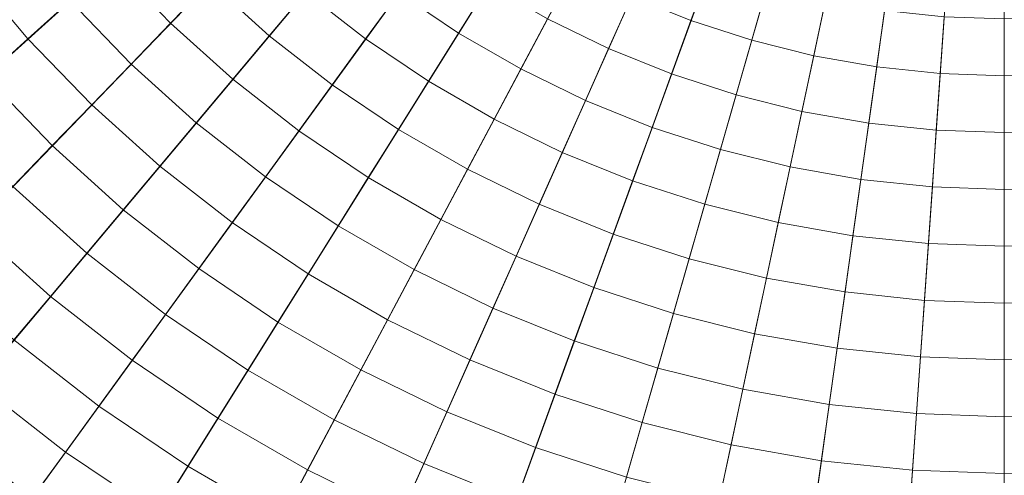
# Model space of a CAD drawing. Header units: centimetres. Extents: x -3.03 to 4.16, y -5.77 to 1.42.
# Tile 212 of 256: x 0.06 to 0.57, y -2.85 to -2.62. Entities that reach past the tile are written whole.
import ezdxf

# ---------------------------------------------------------------- set-up
doc = ezdxf.new("R2010")
doc.units = ezdxf.units.CM
doc.header["$LTSCALE"] = 2.54
doc.layers.add('Lucido design-1', color=7, linetype='Continuous')

# ---------------------------------------------------------------- blocks, each defined once
blk = doc.blocks.new('Gruppo-1')
at = {"color": 142, "linetype": 'Continuous', "lineweight": 9}
for points in [[(-0.22253, -2.79148, 36.24157), (-0.17768, -2.84492, 36.24157), (0.56504, -2.17617, 36.24157), (-0.22253, -2.79148, 36.24157)], [(0.56504, -2.17617, 37.14882), (-0.17768, -2.84492, 37.14882), (-0.22253, -2.79148, 37.14882), (0.56504, -2.17617, 37.14882)], [(-0.17768, -2.84492, 36.24157), (-0.12923, -2.8951, 36.24157), (0.56504, -2.17617, 36.24157), (-0.17768, -2.84492, 36.24157)], [(0.56504, -2.17617, 37.14882), (-0.12923, -2.8951, 37.14882), (-0.17768, -2.84492, 37.14882), (0.56504, -2.17617, 37.14882)], [(-0.12923, -2.8951, 36.24157), (-0.07738, -2.94178, 36.24157), (0.56504, -2.17617, 36.24157), (-0.12923, -2.8951, 36.24157)], [(0.56504, -2.17617, 37.14882), (-0.07738, -2.94178, 37.14882), (-0.12923, -2.8951, 37.14882), (0.56504, -2.17617, 37.14882)], [(-0.07738, -2.94178, 36.24157), (-0.02241, -2.98473, 36.24157), (0.56504, -2.17617, 36.24157), (-0.07738, -2.94178, 36.24157)], [(0.56504, -2.17617, 37.14882), (-0.02241, -2.98473, 37.14882), (-0.07738, -2.94178, 37.14882), (0.56504, -2.17617, 37.14882)], [(-0.02241, -2.98473, 36.24157), (0.03542, -3.02374, 36.24157), (0.56504, -2.17617, 36.24157), (-0.02241, -2.98473, 36.24157)], [(0.56504, -2.17617, 37.14882), (0.03542, -3.02374, 37.14882), (-0.02241, -2.98473, 37.14882), (0.56504, -2.17617, 37.14882)], [(0.03542, -3.02374, 36.24157), (0.09583, -3.05862, 36.24157), (0.56504, -2.17617, 36.24157), (0.03542, -3.02374, 36.24157)], [(0.56504, -2.17617, 37.14882), (0.09583, -3.05862, 37.14882), (0.03542, -3.02374, 37.14882), (0.56504, -2.17617, 37.14882)], [(0.09583, -3.05862, 36.24157), (0.15853, -3.0892, 36.24157), (0.56504, -2.17617, 36.24157), (0.09583, -3.05862, 36.24157)], [(0.56504, -2.17617, 37.14882), (0.15853, -3.0892, 37.14882), (0.09583, -3.05862, 37.14882), (0.56504, -2.17617, 37.14882)], [(0.15853, -3.0892, 36.24157), (0.22321, -3.11533, 36.24157), (0.56504, -2.17617, 36.24157), (0.15853, -3.0892, 36.24157)], [(0.56504, -2.17617, 37.14882), (0.22321, -3.11533, 37.14882), (0.15853, -3.0892, 37.14882), (0.56504, -2.17617, 37.14882)], [(0.22321, -3.11533, 36.24157), (0.28956, -3.13689, 36.24157), (0.56504, -2.17617, 36.24157), (0.22321, -3.11533, 36.24157)], [(0.56504, -2.17617, 37.14882), (0.28956, -3.13689, 37.14882), (0.22321, -3.11533, 37.14882), (0.56504, -2.17617, 37.14882)], [(0.28956, -3.13689, 36.24157), (0.35725, -3.15377, 36.24157), (0.56504, -2.17617, 36.24157), (0.28956, -3.13689, 36.24157)], [(0.56504, -2.17617, 37.14882), (0.35725, -3.15377, 37.14882), (0.28956, -3.13689, 37.14882), (0.56504, -2.17617, 37.14882)], [(0.35725, -3.15377, 36.24157), (0.42595, -3.16588, 36.24157), (0.56504, -2.17617, 36.24157), (0.35725, -3.15377, 36.24157)], [(0.56504, -2.17617, 37.14882), (0.42595, -3.16588, 37.14882), (0.35725, -3.15377, 37.14882), (0.56504, -2.17617, 37.14882)], [(0.42595, -3.16588, 36.24157), (0.49532, -3.17317, 36.24157), (0.56504, -2.17617, 36.24157), (0.42595, -3.16588, 36.24157)], [(0.56504, -2.17617, 37.14882), (0.49532, -3.17317, 37.14882), (0.42595, -3.16588, 37.14882), (0.56504, -2.17617, 37.14882)], [(0.49532, -3.17317, 36.24157), (0.56504, -3.17561, 36.24157), (0.56504, -2.17617, 36.24157), (0.49532, -3.17317, 36.24157)], [(0.56504, -2.17617, 37.14882), (0.56504, -3.17561, 37.14882), (0.49532, -3.17317, 37.14882), (0.56504, -2.17617, 37.14882)], [(0.56504, -3.17561, 36.24157), (0.56504, -2.17617, 36.24157), (0.56504, -2.17617, 36.24157), (0.56504, -3.17561, 36.24157)], [(0.56504, -3.17561, 36.24157), (0.63476, -3.17317, 36.24157), (0.56504, -2.17617, 36.24157), (0.56504, -3.17561, 36.24157)], [(0.56504, -2.17617, 37.14882), (0.56504, -3.17561, 37.14882), (0.56504, -3.17561, 37.14882), (0.56504, -2.17617, 37.14882)], [(0.56504, -2.17617, 37.14882), (0.63476, -3.17317, 37.14882), (0.56504, -3.17561, 37.14882), (0.56504, -2.17617, 37.14882)]]:
    blk.add_polyline3d(points, dxfattribs=at)
for points in [[(-3.01387, -2.55233, 37.14766), (-2.97891, -2.80107, 37.14766), (0.56291, -2.17655, 37.14766), (0.56289, -2.1764, 37.14766)], [(-2.97891, -2.80107, 37.14766), (-2.92669, -3.04676, 37.14766), (0.56294, -2.17669, 37.14766), (0.56291, -2.17655, 37.14766)], [(-2.92669, -3.04676, 37.14766), (-2.85746, -3.28821, 37.14766), (0.56298, -2.17684, 37.14766), (0.56294, -2.17669, 37.14766)], [(-2.85746, -3.28821, 37.14766), (-2.77155, -3.52424, 37.14766), (0.56304, -2.17698, 37.14766), (0.56298, -2.17684, 37.14766)], [(-2.77155, -3.52424, 37.14766), (-2.66938, -3.7537, 37.14766), (0.5631, -2.17712, 37.14766), (0.56304, -2.17698, 37.14766)], [(-2.66938, -3.7537, 37.14766), (-2.55146, -3.97548, 37.14766), (0.56317, -2.17725, 37.14766), (0.5631, -2.17712, 37.14766)], [(-2.55146, -3.97548, 37.14766), (-2.41836, -4.1885, 37.14766), (0.56325, -2.17738, 37.14766), (0.56317, -2.17725, 37.14766)], [(-2.41836, -4.1885, 37.14766), (-2.27072, -4.39171, 37.14766), (0.56334, -2.1775, 37.14766), (0.56325, -2.17738, 37.14766)], [(-2.27072, -4.39171, 37.14766), (-2.10926, -4.58412, 37.14766), (0.56343, -2.17762, 37.14766), (0.56334, -2.1775, 37.14766)], [(-2.10926, -4.58412, 37.14766), (-1.93478, -4.76481, 37.14766), (0.56354, -2.17773, 37.14766), (0.56343, -2.17762, 37.14766)], [(-1.93478, -4.76481, 37.14766), (-1.74811, -4.93288, 37.14766), (0.56365, -2.17783, 37.14766), (0.56354, -2.17773, 37.14766)], [(-1.74811, -4.93288, 37.14766), (-1.55018, -5.08752, 37.14766), (0.56377, -2.17792, 37.14766), (0.56365, -2.17783, 37.14766)], [(-1.55018, -5.08752, 37.14766), (-1.34194, -5.22798, 37.14766), (0.56389, -2.178, 37.14766), (0.56377, -2.17792, 37.14766)], [(-1.34194, -5.22798, 37.14766), (-1.12441, -5.35357, 37.14766), (0.56403, -2.17808, 37.14766), (0.56389, -2.178, 37.14766)], [(-1.12441, -5.35357, 37.14766), (-0.89865, -5.46368, 37.14766), (0.56416, -2.17815, 37.14766), (0.56403, -2.17808, 37.14766)], [(-0.89865, -5.46368, 37.14766), (-0.66576, -5.55777, 37.14766), (0.5643, -2.1782, 37.14766), (0.56416, -2.17815, 37.14766)], [(-0.66576, -5.55777, 37.14766), (-0.42688, -5.63539, 37.14766), (0.56444, -2.17825, 37.14766), (0.5643, -2.1782, 37.14766)], [(-0.42688, -5.63539, 37.14766), (-0.18316, -5.69616, 37.14766), (0.56459, -2.17828, 37.14766), (0.56444, -2.17825, 37.14766)], [(-0.18316, -5.69616, 37.14766), (0.06421, -5.73977, 37.14766), (0.56474, -2.17831, 37.14766), (0.56459, -2.17828, 37.14766)], [(0.06421, -5.73977, 37.14766), (0.31401, -5.76603, 37.14766), (0.56489, -2.17833, 37.14766), (0.56474, -2.17831, 37.14766)], [(0.31401, -5.76603, 37.14766), (0.56504, -5.7748, 37.14766), (0.56504, -2.17833, 37.14766), (0.56489, -2.17833, 37.14766)], [(0.56504, -5.7748, 37.14766), (0.56504, -2.17833, 37.14766), (0.56504, -2.17833, 37.14766)], [(0.56504, -5.7748, 37.14766), (0.81607, -5.76603, 37.14766), (0.56519, -2.17833, 37.14766), (0.56504, -2.17833, 37.14766)], [(0.13052, -2.56741, 38.22617), (0.15887, -2.59677, 38.22617), (0.13869, -2.61767, 38.22352), (0.10893, -2.58685, 38.22352)], [(0.0585, -2.57192, 38.22078), (0.08734, -2.60629, 38.22078), (0.06576, -2.62572, 38.21793), (0.03562, -2.5898, 38.21793)], [(0.17906, -2.57586, 38.22871), (0.20788, -2.60181, 38.22871), (0.1892, -2.62408, 38.22617), (0.15887, -2.59677, 38.22617)], [(0.38636, -2.57749, 38.23789), (0.41479, -2.58897, 38.23789), (0.40484, -2.61632, 38.23574), (0.37453, -2.60407, 38.23574)], [(0.22657, -2.57954, 38.23116), (0.25553, -2.60217, 38.23116), (0.23844, -2.62569, 38.22871), (0.20788, -2.60181, 38.22871)], [(0.27263, -2.57864, 38.2335), (0.30141, -2.59806, 38.2335), (0.286, -2.62272, 38.23116), (0.25553, -2.60217, 38.23116)], [(0.10893, -2.58685, 38.22352), (0.13869, -2.61767, 38.22352), (0.11851, -2.63857, 38.22078), (0.08734, -2.60629, 38.22078)], [(0.03562, -2.5898, 38.21793), (0.06576, -2.62572, 38.21793), (0.04419, -2.64514, 38.21498), (0.01275, -2.60767, 38.21498)], [(0.34514, -2.58974, 38.23574), (0.37453, -2.60407, 38.23574), (0.3627, -2.63064, 38.2335), (0.33149, -2.61542, 38.2335)], [(0.41479, -2.58897, 38.23789), (0.44395, -2.59845, 38.23789), (0.43593, -2.62642, 38.23574), (0.40484, -2.61632, 38.23574)], [(0.15887, -2.59677, 38.22617), (0.1892, -2.62408, 38.22617), (0.17052, -2.64634, 38.22352), (0.13869, -2.61767, 38.22352)], [(0.30141, -2.59806, 38.2335), (0.33149, -2.61542, 38.2335), (0.31783, -2.6411, 38.23116), (0.286, -2.62272, 38.23116)], [(0.44395, -2.59845, 38.23789), (0.47371, -2.60587, 38.23789), (0.46766, -2.63433, 38.23574), (0.43593, -2.62642, 38.23574)], [(0.20788, -2.60181, 38.22871), (0.23844, -2.62569, 38.22871), (0.22136, -2.6492, 38.22617), (0.1892, -2.62408, 38.22617)], [(0.25553, -2.60217, 38.23116), (0.286, -2.62272, 38.23116), (0.2706, -2.64738, 38.22871), (0.23844, -2.62569, 38.22871)], [(0.08734, -2.60629, 38.22078), (0.11851, -2.63857, 38.22078), (0.09834, -2.65945, 38.21793), (0.06576, -2.62572, 38.21793)], [(0.37453, -2.60407, 38.23574), (0.40484, -2.61632, 38.23574), (0.39489, -2.64365, 38.2335), (0.3627, -2.63064, 38.2335)], [(0.47371, -2.60587, 38.23789), (0.5039, -2.61119, 38.23789), (0.49985, -2.64, 38.23574), (0.46766, -2.63433, 38.23574)], [(0.5039, -2.61119, 38.23789), (0.5344, -2.6144, 38.23789), (0.53237, -2.64342, 38.23574), (0.49985, -2.64, 38.23574)], [(0.13869, -2.61767, 38.22352), (0.17052, -2.64634, 38.22352), (0.15185, -2.66859, 38.22078), (0.11851, -2.63857, 38.22078)], [(0.33149, -2.61542, 38.2335), (0.3627, -2.63064, 38.2335), (0.35087, -2.65721, 38.23116), (0.31783, -2.6411, 38.23116)], [(0.40484, -2.61632, 38.23574), (0.43593, -2.62642, 38.23574), (0.42792, -2.65438, 38.2335), (0.39489, -2.64365, 38.2335)], [(0.5344, -2.6144, 38.23789), (0.56504, -2.61547, 38.23789), (0.56504, -2.64456, 38.23574), (0.53237, -2.64342, 38.23574)], [(0.56504, -2.61547, 38.23789), (0.59568, -2.6144, 38.23789), (0.59771, -2.64342, 38.23574), (0.56504, -2.64456, 38.23574)], [(0.56504, -2.61547, 38.23789), (0.56504, -2.64456, 38.23574), (0.56504, -2.64456, 38.23574)], [(0.286, -2.62272, 38.23116), (0.31783, -2.6411, 38.23116), (0.30418, -2.66677, 38.22871), (0.2706, -2.64738, 38.22871)], [(0.06576, -2.62572, 38.21793), (0.09834, -2.65945, 38.21793), (0.07818, -2.68033, 38.21498), (0.04419, -2.64514, 38.21498)], [(0.1892, -2.62408, 38.22617), (0.22136, -2.6492, 38.22617), (0.20428, -2.67271, 38.22352), (0.17052, -2.64634, 38.22352)], [(0.23844, -2.62569, 38.22871), (0.2706, -2.64738, 38.22871), (0.2552, -2.67203, 38.22617), (0.22136, -2.6492, 38.22617)], [(0.43593, -2.62642, 38.23574), (0.46766, -2.63433, 38.23574), (0.46161, -2.66278, 38.2335), (0.42792, -2.65438, 38.2335)], [(0.3627, -2.63064, 38.2335), (0.39489, -2.64365, 38.2335), (0.38494, -2.67098, 38.23116), (0.35087, -2.65721, 38.23116)], [(0.11851, -2.63857, 38.22078), (0.15185, -2.66859, 38.22078), (0.13319, -2.69083, 38.21793), (0.09834, -2.65945, 38.21793)], [(0.46766, -2.63433, 38.23574), (0.49985, -2.64, 38.23574), (0.4958, -2.66881, 38.2335), (0.46161, -2.66278, 38.2335)], [(0.31783, -2.6411, 38.23116), (0.35087, -2.65721, 38.23116), (0.33904, -2.68377, 38.22871), (0.30418, -2.66677, 38.22871)], [(0.39489, -2.64365, 38.2335), (0.42792, -2.65438, 38.2335), (0.4199, -2.68234, 38.23116), (0.38494, -2.67098, 38.23116)], [(0.49985, -2.64, 38.23574), (0.53237, -2.64342, 38.23574), (0.53034, -2.67244, 38.2335), (0.4958, -2.66881, 38.2335)], [(0.53237, -2.64342, 38.23574), (0.56504, -2.64456, 38.23574), (0.56504, -2.67365, 38.2335), (0.53034, -2.67244, 38.2335)], [(0.56504, -2.64456, 38.23574), (0.59771, -2.64342, 38.23574), (0.59974, -2.67244, 38.2335), (0.56504, -2.67365, 38.2335)], [(0.04419, -2.64514, 38.21498), (0.07818, -2.68033, 38.21498), (0.05802, -2.70121, 38.21193), (0.02263, -2.66456, 38.21193)], [(0.17052, -2.64634, 38.22352), (0.20428, -2.67271, 38.22352), (0.18721, -2.69621, 38.22078), (0.15185, -2.66859, 38.22078)], [(0.2706, -2.64738, 38.22871), (0.30418, -2.66677, 38.22871), (0.29054, -2.69243, 38.22617), (0.2552, -2.67203, 38.22617)], [(0.56504, -2.64456, 38.23574), (0.56504, -2.67365, 38.2335), (0.56504, -2.67365, 38.2335)], [(0.22136, -2.6492, 38.22617), (0.2552, -2.67203, 38.22617), (0.2398, -2.69667, 38.22352), (0.20428, -2.67271, 38.22352)], [(0.35087, -2.65721, 38.23116), (0.38494, -2.67098, 38.23116), (0.375, -2.6983, 38.22871), (0.33904, -2.68377, 38.22871)], [(0.42792, -2.65438, 38.2335), (0.46161, -2.66278, 38.2335), (0.45556, -2.69123, 38.23116), (0.4199, -2.68234, 38.23116)], [(0.09834, -2.65945, 38.21793), (0.13319, -2.69083, 38.21793), (0.11453, -2.71307, 38.21498), (0.07818, -2.68033, 38.21498)], [(0.46161, -2.66278, 38.2335), (0.4958, -2.66881, 38.2335), (0.49176, -2.69761, 38.23116), (0.45556, -2.69123, 38.23116)], [(0.15185, -2.66859, 38.22078), (0.18721, -2.69621, 38.22078), (0.17014, -2.7197, 38.21793), (0.13319, -2.69083, 38.21793)], [(0.30418, -2.66677, 38.22871), (0.33904, -2.68377, 38.22871), (0.32722, -2.71032, 38.22617), (0.29054, -2.69243, 38.22617)], [(0.4958, -2.66881, 38.2335), (0.53034, -2.67244, 38.2335), (0.52831, -2.70145, 38.23116), (0.49176, -2.69761, 38.23116)], [(0.20428, -2.67271, 38.22352), (0.2398, -2.69667, 38.22352), (0.22441, -2.7213, 38.22078), (0.18721, -2.69621, 38.22078)], [(0.2552, -2.67203, 38.22617), (0.29054, -2.69243, 38.22617), (0.2769, -2.71809, 38.22352), (0.2398, -2.69667, 38.22352)], [(0.38494, -2.67098, 38.23116), (0.4199, -2.68234, 38.23116), (0.41189, -2.71028, 38.22871), (0.375, -2.6983, 38.22871)], [(0.53034, -2.67244, 38.2335), (0.56504, -2.67365, 38.2335), (0.56504, -2.70273, 38.23116), (0.52831, -2.70145, 38.23116)], [(0.56504, -2.67365, 38.2335), (0.59974, -2.67244, 38.2335), (0.60177, -2.70145, 38.23116), (0.56504, -2.70273, 38.23116)], [(0.56504, -2.67365, 38.2335), (0.56504, -2.70273, 38.23116), (0.56504, -2.70273, 38.23116)], [(0.07818, -2.68033, 38.21498), (0.11453, -2.71307, 38.21498), (0.09588, -2.73529, 38.21193), (0.05802, -2.70121, 38.21193)], [(0.33904, -2.68377, 38.22871), (0.375, -2.6983, 38.22871), (0.36506, -2.72561, 38.22617), (0.32722, -2.71032, 38.22617)], [(0.4199, -2.68234, 38.23116), (0.45556, -2.69123, 38.23116), (0.44952, -2.71967, 38.22871), (0.41189, -2.71028, 38.22871)], [(0.13319, -2.69083, 38.21793), (0.17014, -2.7197, 38.21793), (0.15308, -2.74318, 38.21498), (0.11453, -2.71307, 38.21498)], [(0.29054, -2.69243, 38.22617), (0.32722, -2.71032, 38.22617), (0.3154, -2.73687, 38.22352), (0.2769, -2.71809, 38.22352)], [(0.45556, -2.69123, 38.23116), (0.49176, -2.69761, 38.23116), (0.48771, -2.7264, 38.22871), (0.44952, -2.71967, 38.22871)], [(0.18721, -2.69621, 38.22078), (0.22441, -2.7213, 38.22078), (0.20902, -2.74592, 38.21793), (0.17014, -2.7197, 38.21793)], [(0.2398, -2.69667, 38.22352), (0.2769, -2.71809, 38.22352), (0.26326, -2.74373, 38.22078), (0.22441, -2.7213, 38.22078)], [(0.375, -2.6983, 38.22871), (0.41189, -2.71028, 38.22871), (0.40387, -2.73822, 38.22617), (0.36506, -2.72561, 38.22617)], [(0.49176, -2.69761, 38.23116), (0.52831, -2.70145, 38.23116), (0.52628, -2.73045, 38.22871), (0.48771, -2.7264, 38.22871)], [(0.05802, -2.70121, 38.21193), (0.09588, -2.73529, 38.21193), (0.07724, -2.75751, 38.20878), (0.03787, -2.72207, 38.20878)], [(0.52831, -2.70145, 38.23116), (0.56504, -2.70273, 38.23116), (0.56504, -2.73181, 38.22871), (0.52628, -2.73045, 38.22871)], [(0.56504, -2.70273, 38.23116), (0.60177, -2.70145, 38.23116), (0.6038, -2.73045, 38.22871), (0.56504, -2.73181, 38.22871)], [(0.56504, -2.70273, 38.23116), (0.56504, -2.73181, 38.22871), (0.56504, -2.73181, 38.22871)], [(0.11453, -2.71307, 38.21498), (0.15308, -2.74318, 38.21498), (0.13602, -2.76666, 38.21193), (0.09588, -2.73529, 38.21193)], [(0.32722, -2.71032, 38.22617), (0.36506, -2.72561, 38.22617), (0.35512, -2.75291, 38.22352), (0.3154, -2.73687, 38.22352)], [(0.41189, -2.71028, 38.22871), (0.44952, -2.71967, 38.22871), (0.44347, -2.7481, 38.22617), (0.40387, -2.73822, 38.22617)], [(0.2769, -2.71809, 38.22352), (0.3154, -2.73687, 38.22352), (0.30359, -2.7634, 38.22078), (0.26326, -2.74373, 38.22078)], [(0.03787, -2.72207, 38.20878), (0.07724, -2.75751, 38.20878), (0.0586, -2.77972, 38.20553), (0.01773, -2.74293, 38.20553)], [(0.17014, -2.7197, 38.21793), (0.20902, -2.74592, 38.21793), (0.19364, -2.77054, 38.21498), (0.15308, -2.74318, 38.21498)], [(0.22441, -2.7213, 38.22078), (0.26326, -2.74373, 38.22078), (0.24963, -2.76937, 38.21793), (0.20902, -2.74592, 38.21793)], [(0.44952, -2.71967, 38.22871), (0.48771, -2.7264, 38.22871), (0.48367, -2.75518, 38.22617), (0.44347, -2.7481, 38.22617)], [(0.36506, -2.72561, 38.22617), (0.40387, -2.73822, 38.22617), (0.39587, -2.76615, 38.22352), (0.35512, -2.75291, 38.22352)], [(0.48771, -2.7264, 38.22871), (0.52628, -2.73045, 38.22871), (0.52425, -2.75945, 38.22617), (0.48367, -2.75518, 38.22617)], [(0.52628, -2.73045, 38.22871), (0.56504, -2.73181, 38.22871), (0.56504, -2.76087, 38.22617), (0.52425, -2.75945, 38.22617)], [(0.56504, -2.73181, 38.22871), (0.6038, -2.73045, 38.22871), (0.60583, -2.75945, 38.22617), (0.56504, -2.76087, 38.22617)], [(0.56504, -2.73181, 38.22871), (0.56504, -2.76087, 38.22617), (0.56504, -2.76087, 38.22617)], [(0.09588, -2.73529, 38.21193), (0.13602, -2.76666, 38.21193), (0.11898, -2.79013, 38.20878), (0.07724, -2.75751, 38.20878)], [(0.3154, -2.73687, 38.22352), (0.35512, -2.75291, 38.22352), (0.34519, -2.78021, 38.22078), (0.30359, -2.7634, 38.22078)], [(0.40387, -2.73822, 38.22617), (0.44347, -2.7481, 38.22617), (0.43743, -2.77652, 38.22352), (0.39587, -2.76615, 38.22352)], [(0.15308, -2.74318, 38.21498), (0.19364, -2.77054, 38.21498), (0.17826, -2.79515, 38.21193), (0.13602, -2.76666, 38.21193)], [(0.26326, -2.74373, 38.22078), (0.30359, -2.7634, 38.22078), (0.29178, -2.78993, 38.21793), (0.24963, -2.76937, 38.21793)], [(0.20902, -2.74592, 38.21793), (0.24963, -2.76937, 38.21793), (0.236, -2.795, 38.21498), (0.19364, -2.77054, 38.21498)], [(0.44347, -2.7481, 38.22617), (0.48367, -2.75518, 38.22617), (0.47962, -2.78396, 38.22352), (0.43743, -2.77652, 38.22352)], [(0.35512, -2.75291, 38.22352), (0.39587, -2.76615, 38.22352), (0.38786, -2.79407, 38.22078), (0.34519, -2.78021, 38.22078)], [(0.07724, -2.75751, 38.20878), (0.11898, -2.79013, 38.20878), (0.10193, -2.81358, 38.20553), (0.0586, -2.77972, 38.20553)], [(0.48367, -2.75518, 38.22617), (0.52425, -2.75945, 38.22617), (0.52223, -2.78843, 38.22352), (0.47962, -2.78396, 38.22352)], [(0.52425, -2.75945, 38.22617), (0.56504, -2.76087, 38.22617), (0.56504, -2.78993, 38.22352), (0.52223, -2.78843, 38.22352)], [(0.56504, -2.76087, 38.22617), (0.60583, -2.75945, 38.22617), (0.60785, -2.78843, 38.22352), (0.56504, -2.78993, 38.22352)], [(0.30359, -2.7634, 38.22078), (0.34519, -2.78021, 38.22078), (0.33526, -2.80749, 38.21793), (0.29178, -2.78993, 38.21793)], [(0.56504, -2.76087, 38.22617), (0.56504, -2.78993, 38.22352), (0.56504, -2.78993, 38.22352)], [(0.13602, -2.76666, 38.21193), (0.17826, -2.79515, 38.21193), (0.16289, -2.81975, 38.20878), (0.11898, -2.79013, 38.20878)], [(0.24963, -2.76937, 38.21793), (0.29178, -2.78993, 38.21793), (0.27997, -2.81645, 38.21498), (0.236, -2.795, 38.21498)], [(0.39587, -2.76615, 38.22352), (0.43743, -2.77652, 38.22352), (0.43139, -2.80493, 38.22078), (0.38786, -2.79407, 38.22078)], [(0.19364, -2.77054, 38.21498), (0.236, -2.795, 38.21498), (0.22238, -2.82062, 38.21193), (0.17826, -2.79515, 38.21193)], [(0.0586, -2.77972, 38.20553), (0.10193, -2.81358, 38.20553), (0.0849, -2.83703, 38.20218), (0.03997, -2.80193, 38.20218)], [(0.43743, -2.77652, 38.22352), (0.47962, -2.78396, 38.22352), (0.47558, -2.81272, 38.22078), (0.43139, -2.80493, 38.22078)], [(0.34519, -2.78021, 38.22078), (0.38786, -2.79407, 38.22078), (0.37986, -2.82199, 38.21793), (0.33526, -2.80749, 38.21793)], [(0.47962, -2.78396, 38.22352), (0.52223, -2.78843, 38.22352), (0.5202, -2.81741, 38.22078), (0.47558, -2.81272, 38.22078)], [(0.52223, -2.78843, 38.22352), (0.56504, -2.78993, 38.22352), (0.56504, -2.81898, 38.22078), (0.5202, -2.81741, 38.22078)], [(0.56504, -2.78993, 38.22352), (0.60785, -2.78843, 38.22352), (0.60988, -2.81741, 38.22078), (0.56504, -2.81898, 38.22078)], [(0.11898, -2.79013, 38.20878), (0.16289, -2.81975, 38.20878), (0.14753, -2.84433, 38.20553), (0.10193, -2.81358, 38.20553)], [(0.29178, -2.78993, 38.21793), (0.33526, -2.80749, 38.21793), (0.32533, -2.83477, 38.21498), (0.27997, -2.81645, 38.21498)], [(0.38786, -2.79407, 38.22078), (0.43139, -2.80493, 38.22078), (0.42536, -2.83333, 38.21793), (0.37986, -2.82199, 38.21793)], [(0.56504, -2.78993, 38.22352), (0.56504, -2.81898, 38.22078), (0.56504, -2.81898, 38.22078)], [(0.17826, -2.79515, 38.21193), (0.22238, -2.82062, 38.21193), (0.20876, -2.84623, 38.20878), (0.16289, -2.81975, 38.20878)], [(0.236, -2.795, 38.21498), (0.27997, -2.81645, 38.21498), (0.26817, -2.84295, 38.21193), (0.22238, -2.82062, 38.21193)], [(0.03997, -2.80193, 38.20218), (0.0849, -2.83703, 38.20218), (0.06787, -2.86047, 38.19873), (0.02135, -2.82412, 38.19873)], [(0.43139, -2.80493, 38.22078), (0.47558, -2.81272, 38.22078), (0.47154, -2.84147, 38.21793), (0.42536, -2.83333, 38.21793)], [(0.33526, -2.80749, 38.21793), (0.37986, -2.82199, 38.21793), (0.37185, -2.84989, 38.21498), (0.32533, -2.83477, 38.21498)], [(0.10193, -2.81358, 38.20553), (0.14753, -2.84433, 38.20553), (0.13217, -2.86891, 38.20218), (0.0849, -2.83703, 38.20218)], [(0.47558, -2.81272, 38.22078), (0.5202, -2.81741, 38.22078), (0.51818, -2.84638, 38.21793), (0.47154, -2.84147, 38.21793)], [(0.16289, -2.81975, 38.20878), (0.20876, -2.84623, 38.20878), (0.19515, -2.87183, 38.20553), (0.14753, -2.84433, 38.20553)], [(0.27997, -2.81645, 38.21498), (0.32533, -2.83477, 38.21498), (0.31541, -2.86204, 38.21193), (0.26817, -2.84295, 38.21193)], [(0.5202, -2.81741, 38.22078), (0.56504, -2.81898, 38.22078), (0.56504, -2.84801, 38.21793), (0.51818, -2.84638, 38.21793)], [(0.56504, -2.81898, 38.22078), (0.60988, -2.81741, 38.22078), (0.61191, -2.84638, 38.21793), (0.56504, -2.84801, 38.21793)], [(0.56504, -2.81898, 38.22078), (0.56504, -2.84801, 38.21793), (0.56504, -2.84801, 38.21793)], [(0.02135, -2.82412, 38.19873), (0.06787, -2.86047, 38.19873), (0.05085, -2.8839, 38.19518), (0.00273, -2.8463, 38.19518)], [(0.22238, -2.82062, 38.21193), (0.26817, -2.84295, 38.21193), (0.25637, -2.86945, 38.20878), (0.20876, -2.84623, 38.20878)], [(0.37986, -2.82199, 38.21793), (0.42536, -2.83333, 38.21793), (0.41932, -2.86172, 38.21498), (0.37185, -2.84989, 38.21498)], [(0.32533, -2.83477, 38.21498), (0.37185, -2.84989, 38.21498), (0.36386, -2.87778, 38.21193), (0.31541, -2.86204, 38.21193)], [(0.42536, -2.83333, 38.21793), (0.47154, -2.84147, 38.21793), (0.4675, -2.87022, 38.21498), (0.41932, -2.86172, 38.21498)], [(0.0849, -2.83703, 38.20218), (0.13217, -2.86891, 38.20218), (0.11681, -2.89348, 38.19873), (0.06787, -2.86047, 38.19873)], [(0.14753, -2.84433, 38.20553), (0.19515, -2.87183, 38.20553), (0.18154, -2.89742, 38.20218), (0.13217, -2.86891, 38.20218)], [(0.26817, -2.84295, 38.21193), (0.31541, -2.86204, 38.21193), (0.30548, -2.88929, 38.20878), (0.25637, -2.86945, 38.20878)], [(0.47154, -2.84147, 38.21793), (0.51818, -2.84638, 38.21793), (0.51615, -2.87533, 38.21498), (0.4675, -2.87022, 38.21498)], [(0.20876, -2.84623, 38.20878), (0.25637, -2.86945, 38.20878), (0.24458, -2.89594, 38.20553), (0.19515, -2.87183, 38.20553)], [(0.51818, -2.84638, 38.21793), (0.56504, -2.84801, 38.21793), (0.56504, -2.87704, 38.21498), (0.51615, -2.87533, 38.21498)], [(0.56504, -2.84801, 38.21793), (0.61191, -2.84638, 38.21793), (0.61393, -2.87533, 38.21498), (0.56504, -2.87704, 38.21498)], [(0.56504, -2.84801, 38.21793), (0.56504, -2.87704, 38.21498), (0.56504, -2.87704, 38.21498)]]:
    blk.add_3dface(points, dxfattribs=at)

msp = doc.modelspace()

# ---------------------------------------------------------------- block references
at = {"layer": 'Lucido design-1', "color": 7}
msp.add_blockref('Gruppo-1', (0, 0), dxfattribs=at)

doc.saveas('drawing.dxf')
